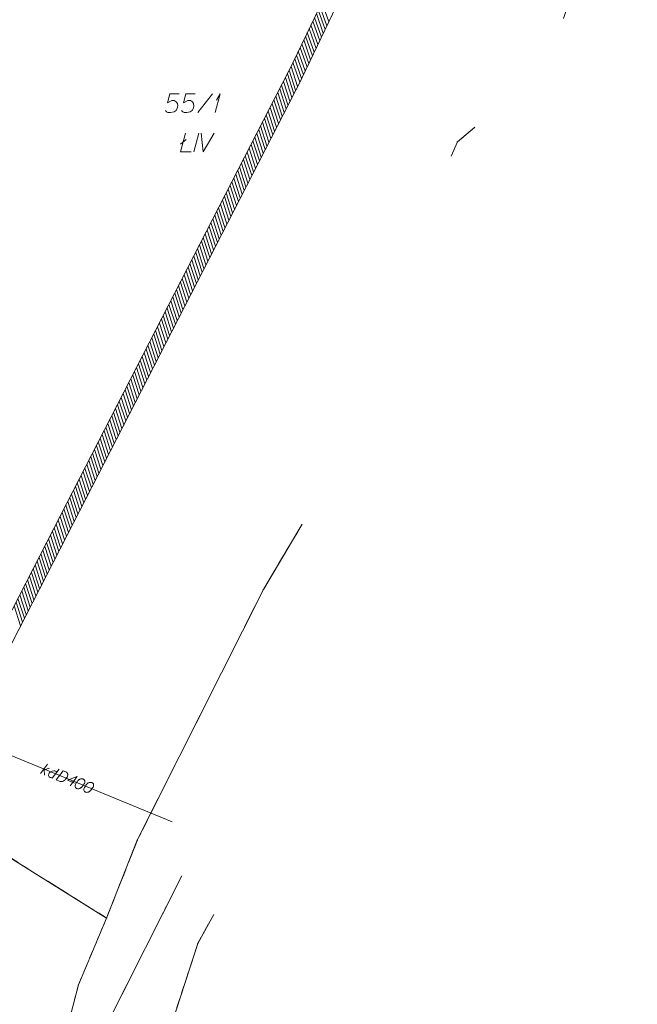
# Model space of a CAD drawing. Header units: metres. Extents: x 5555129 to 5555568, y 5636170 to 5636517.
# Tile 77 of 162: x 5555353 to 5555394, y 5636288 to 5636354. Entities that reach past the tile are written whole.
import ezdxf

# ---------------------------------------------------------------- set-up
doc = ezdxf.new("R2010")
doc.units = ezdxf.units.M
doc.header["$MEASUREMENT"] = 0
doc.linetypes.add('PRZER1-1', pattern=[2, 1, -1])
doc.linetypes.add('PRZER3-1', pattern=[4, 3, -1])
doc.layers.add('#digitalizacja', color=7, linetype='Continuous', lineweight=18)
doc.layers.add('#zakres', color=7, linetype='Continuous', lineweight=18)
for name, color, linetype, lineweight, true_color in [('GEPPGD', 7, 'Continuous', 18, 0x008000), ('GESDZI', 7, 'Continuous', 18, 0x0a0909), ('GESDZI_O', 7, 'Continuous', 18, 0x0a0909), ('GESKKL', 7, 'PRZER3-1', 18, 0x008000), ('GESKKL_O', 7, 'PRZER3-1', 18, 0x008000), ('GESUZY', 7, 'PRZER1-1', 18, 0x008000)]:
    doc.layers.add(name, color=color, linetype=linetype, lineweight=lineweight, true_color=true_color)

# ---------------------------------------------------------------- blocks, each defined once
blk = doc.blocks.new('EPPGN')
blk.add_hatch(color=0).paths.add_polyline_path([(0, -0.09), (-0.027812, -0.085595), (-0.052901, -0.072812), (-0.072812, -0.052901), (-0.085595, -0.027812), (-0.09, 0), (-0.085595, 0.027812), (-0.072812, 0.052901), (-0.052901, 0.072812), (-0.027812, 0.085595), (0, 0.09), (0.027812, 0.085595), (0.052901, 0.072812), (0.072812, 0.052901), (0.085595, 0.027812), (0.09, 0), (0.085595, -0.027812), (0.072812, -0.052901), (0.052901, -0.072812), (0.027812, -0.085595)])
blk = doc.blocks.new('*U73')
at = {"layer": 'GESKKL_O', "color": 96, "linetype": 'ByBlock', "lineweight": 18, "true_color": 0x008000}
blk.add_line((5555363.3, 5636345.624), (5555363.674, 5636345.929), dxfattribs=at)
at = {"layer": 'GESKKL_O', "color": 96, "linetype": 'ByBlock', "lineweight": 18, "true_color": 0x008000, "flags": 128}
blk.add_lwpolyline([(5555363.625, 5636346.362), (5555363.29, 5636345.112), (5555364.018, 5636345.112)], dxfattribs=at)
blk = doc.blocks.new('*U179')
at = {"layer": 'GESDZI_O', "color": 96, "linetype": 'ByBlock', "lineweight": 18}
for q in [(5555365.609, 5636347.736), (5555365.698, 5636348.563)]:
    blk.add_line((5555365.944, 5636348.986), q, dxfattribs=at)
blk = doc.blocks.new('*U1643')
at = {"layer": '#digitalizacja', "color": 36, "linetype": 'ByBlock', "lineweight": 18, "true_color": 0x7d3300}
for p, q in [((5555353.911, 5636303.461), (5555354.382, 5636304.078)), ((5555354.077, 5636303.679), (5555354.517, 5636303.818)), ((5555354.165, 5636303.707), (5555354.184, 5636303.348))]:
    blk.add_line(p, q, dxfattribs=at)
blk = doc.blocks.new('*U1644')
at = {"layer": '#digitalizacja', "color": 36, "linetype": 'ByBlock', "lineweight": 18, "true_color": 0x7d3300}
blk.add_line((5555355.152, 5636303.761), (5555354.686, 5636303.141), dxfattribs=at)
at = {"layer": '#digitalizacja', "color": 36, "linetype": 'ByBlock', "lineweight": 18, "true_color": 0x7d3300, "flags": 128}
blk.add_lwpolyline([(5555354.997, 5636303.556), (5555354.968, 5636303.594), (5555354.875, 5636303.632), (5555354.816, 5636303.644), (5555354.695, 5636303.629), (5555354.573, 5636303.565), (5555354.492, 5636303.477), (5555354.464, 5636303.424), (5555354.452, 5636303.378), (5555354.452, 5636303.334), (5555354.467, 5636303.276), (5555354.494, 5636303.233), (5555354.55, 5636303.198), (5555354.596, 5636303.185), (5555354.641, 5636303.173), (5555354.715, 5636303.181)], dxfattribs=at)

msp = doc.modelspace()

# ---------------------------------------------------------------- linework, layer by layer
at = {"layer": '#digitalizacja', "color": 36, "linetype": 'Continuous', "lineweight": 18, "true_color": 0x7d3300}
msp.add_line((5555318.732, 5636318.334), (5555362.747, 5636300.216), dxfattribs=at)
at = {"layer": '#digitalizacja', "color": 36, "linetype": 'Continuous', "lineweight": 18, "true_color": 0x7d3300, "flags": 128}
for points in [[(5555355.43, 5636303.646), (5555355.616, 5636303.57), (5555355.652, 5636303.549), (5555355.666, 5636303.536), (5555355.689, 5636303.514), (5555355.701, 5636303.497), (5555355.713, 5636303.479), (5555355.729, 5636303.44), (5555355.736, 5636303.412), (5555355.741, 5636303.346), (5555355.691, 5636303.226), (5555355.664, 5636303.173), (5555355.647, 5636303.148), (5555355.63, 5636303.123), (5555355.613, 5636303.098), (5555355.591, 5636303.075), (5555355.567, 5636303.047), (5555355.525, 5636303.007), (5555355.505, 5636302.99), (5555355.436, 5636302.948), (5555355.385, 5636302.931), (5555355.33, 5636302.921), (5555355.272, 5636302.92), (5555355.224, 5636302.927), (5555355.172, 5636302.941), (5555354.959, 5636303.029), (5555355.43, 5636303.646)], [(5555356.184, 5636302.825), (5555355.715, 5636303.018), (5555356.364, 5636303.262), (5555355.893, 5636302.645)], [(5555356.784, 5636303.089), (5555356.774, 5636303.093), (5555356.738, 5636303.101), (5555356.714, 5636303.105), (5555356.696, 5636303.106), (5555356.664, 5636303.106), (5555356.624, 5636303.104), (5555356.59, 5636303.098), (5555356.554, 5636303.088), (5555356.529, 5636303.073), (5555356.501, 5636303.052), (5555356.474, 5636303.032), (5555356.444, 5636303.006), (5555356.424, 5636302.988), (5555356.399, 5636302.96), (5555356.36, 5636302.912), (5555356.31, 5636302.837), (5555356.272, 5636302.776), (5555356.248, 5636302.716), (5555356.235, 5636302.67), (5555356.237, 5636302.612), (5555356.242, 5636302.578), (5555356.256, 5636302.534), (5555356.28, 5636302.498), (5555356.294, 5636302.486), (5555356.324, 5636302.467), (5555356.352, 5636302.456), (5555356.397, 5636302.443), (5555356.44, 5636302.439), (5555356.474, 5636302.444), (5555356.524, 5636302.455), (5555356.547, 5636302.465), (5555356.578, 5636302.478), (5555356.603, 5636302.493), (5555356.621, 5636302.505), (5555356.643, 5636302.528), (5555356.653, 5636302.536), (5555356.675, 5636302.559), (5555356.699, 5636302.587), (5555356.724, 5636302.616), (5555356.738, 5636302.635), (5555356.75, 5636302.649), (5555356.765, 5636302.669), (5555356.796, 5636302.714), (5555356.813, 5636302.739), (5555356.829, 5636302.764), (5555356.851, 5636302.8), (5555356.876, 5636302.847), (5555356.883, 5636302.863), (5555356.887, 5636302.887), (5555356.89, 5636302.911), (5555356.887, 5636302.951), (5555356.88, 5636302.979), (5555356.87, 5636303.002), (5555356.855, 5636303.028), (5555356.838, 5636303.048), (5555356.824, 5636303.06), (5555356.81, 5636303.072), (5555356.784, 5636303.089)], [(5555357.369, 5636302.848), (5555357.358, 5636302.853), (5555357.323, 5636302.861), (5555357.299, 5636302.864), (5555357.28, 5636302.866), (5555357.248, 5636302.866), (5555357.209, 5636302.863), (5555357.175, 5636302.858), (5555357.138, 5636302.847), (5555357.113, 5636302.832), (5555357.085, 5636302.812), (5555357.058, 5636302.791), (5555357.028, 5636302.765), (5555357.008, 5636302.748), (5555356.984, 5636302.719), (5555356.945, 5636302.672), (5555356.895, 5636302.596), (5555356.857, 5636302.535), (5555356.832, 5636302.475), (5555356.819, 5636302.429), (5555356.821, 5636302.371), (5555356.826, 5636302.337), (5555356.84, 5636302.293), (5555356.864, 5636302.258), (5555356.878, 5636302.246), (5555356.908, 5636302.227), (5555356.936, 5636302.215), (5555356.982, 5636302.203), (5555357.024, 5636302.198), (5555357.058, 5636302.203), (5555357.108, 5636302.215), (5555357.131, 5636302.224), (5555357.162, 5636302.237), (5555357.187, 5636302.252), (5555357.205, 5636302.264), (5555357.227, 5636302.287), (5555357.237, 5636302.296), (5555357.259, 5636302.319), (5555357.284, 5636302.347), (5555357.308, 5636302.375), (5555357.322, 5636302.395), (5555357.335, 5636302.409), (5555357.349, 5636302.428), (5555357.38, 5636302.473), (5555357.397, 5636302.498), (5555357.414, 5636302.523), (5555357.435, 5636302.559), (5555357.461, 5636302.606), (5555357.467, 5636302.622), (5555357.471, 5636302.647), (5555357.474, 5636302.671), (5555357.471, 5636302.71), (5555357.464, 5636302.739), (5555357.454, 5636302.762), (5555357.439, 5636302.787), (5555357.422, 5636302.807), (5555357.408, 5636302.819), (5555357.394, 5636302.832), (5555357.369, 5636302.848)]]:
    msp.add_lwpolyline(points, dxfattribs=at)
at = {"layer": '#zakres', "color": 134, "linetype": 'Continuous', "lineweight": 18}
for p, q in [((5555370.549, 5636350.516), (5555384.099, 5636378.766)), ((5555371.451, 5636350.084), (5555385.001, 5636378.334)), ((5555372.988, 5636353.3), (5555372.524, 5636354.621)), ((5555373.109, 5636353.553), (5555372.645, 5636354.874)), ((5555373.23, 5636353.805), (5555372.766, 5636355.126)), ((5555372.625, 5636352.543), (5555372.16, 5636353.864)), ((5555372.746, 5636352.795), (5555372.281, 5636354.116)), ((5555372.867, 5636353.048), (5555372.403, 5636354.369)), ((5555372.383, 5636352.038), (5555371.918, 5636353.359)), ((5555372.504, 5636352.29), (5555372.039, 5636353.611)), ((5555372.019, 5636351.281), (5555371.555, 5636352.601)), ((5555372.14, 5636351.533), (5555371.676, 5636352.854)), ((5555372.262, 5636351.786), (5555371.797, 5636353.106)), ((5555371.777, 5636350.776), (5555371.313, 5636352.096)), ((5555371.898, 5636351.028), (5555371.434, 5636352.349)), ((5555371.414, 5636350.018), (5555370.949, 5636351.339)), ((5555371.535, 5636350.271), (5555371.07, 5636351.592)), ((5555371.656, 5636350.523), (5555371.192, 5636351.844)), ((5555371.013, 5636349.242), (5555370.585, 5636350.575)), ((5555371.141, 5636349.491), (5555370.713, 5636350.824)), ((5555371.293, 5636349.766), (5555370.828, 5636351.087)), ((5555354.805, 5636319.879), (5555370.555, 5636350.529)), ((5555355.695, 5636319.421), (5555371.445, 5636350.071)), ((5555370.757, 5636348.744), (5555370.329, 5636350.077)), ((5555370.885, 5636348.993), (5555370.457, 5636350.326)), ((5555370.373, 5636347.997), (5555369.945, 5636349.33)), ((5555370.501, 5636348.246), (5555370.073, 5636349.579)), ((5555370.629, 5636348.495), (5555370.201, 5636349.828)), ((5555369.989, 5636347.25), (5555369.561, 5636348.583)), ((5555370.117, 5636347.499), (5555369.689, 5636348.832)), ((5555370.245, 5636347.748), (5555369.817, 5636349.081)), ((5555369.733, 5636346.752), (5555369.305, 5636348.085)), ((5555369.861, 5636347.001), (5555369.433, 5636348.334)), ((5555369.349, 5636346.005), (5555368.921, 5636347.338)), ((5555369.477, 5636346.254), (5555369.049, 5636347.587)), ((5555369.605, 5636346.503), (5555369.177, 5636347.836)), ((5555368.965, 5636345.258), (5555368.537, 5636346.591)), ((5555369.093, 5636345.507), (5555368.665, 5636346.84)), ((5555369.221, 5636345.756), (5555368.793, 5636347.089)), ((5555368.709, 5636344.759), (5555368.281, 5636346.092)), ((5555368.837, 5636345.009), (5555368.409, 5636346.341)), ((5555368.325, 5636344.012), (5555367.897, 5636345.345)), ((5555368.453, 5636344.261), (5555368.025, 5636345.594)), ((5555368.581, 5636344.51), (5555368.153, 5636345.843)), ((5555367.942, 5636343.265), (5555367.514, 5636344.598)), ((5555368.07, 5636343.514), (5555367.641, 5636344.847)), ((5555368.198, 5636343.763), (5555367.769, 5636345.096)), ((5555367.686, 5636342.767), (5555367.258, 5636344.1)), ((5555367.814, 5636343.016), (5555367.386, 5636344.349)), ((5555367.302, 5636342.02), (5555366.874, 5636343.353)), ((5555367.43, 5636342.269), (5555367.002, 5636343.602)), ((5555367.558, 5636342.518), (5555367.13, 5636343.851)), ((5555367.046, 5636341.522), (5555366.618, 5636342.855)), ((5555367.174, 5636341.771), (5555366.746, 5636343.104)), ((5555366.662, 5636340.775), (5555366.234, 5636342.108)), ((5555366.79, 5636341.024), (5555366.362, 5636342.357)), ((5555366.918, 5636341.273), (5555366.49, 5636342.606)), ((5555366.278, 5636340.028), (5555365.85, 5636341.361)), ((5555366.406, 5636340.277), (5555365.978, 5636341.61)), ((5555366.534, 5636340.526), (5555366.106, 5636341.859)), ((5555366.022, 5636339.53), (5555365.594, 5636340.863)), ((5555366.15, 5636339.779), (5555365.722, 5636341.112)), ((5555365.638, 5636338.782), (5555365.21, 5636340.115)), ((5555365.766, 5636339.031), (5555365.338, 5636340.364)), ((5555365.894, 5636339.281), (5555365.466, 5636340.613)), ((5555365.254, 5636338.035), (5555364.826, 5636339.368)), ((5555365.382, 5636338.284), (5555364.954, 5636339.617)), ((5555365.51, 5636338.533), (5555365.082, 5636339.866)), ((5555364.998, 5636337.537), (5555364.57, 5636338.87)), ((5555365.126, 5636337.786), (5555364.698, 5636339.119)), ((5555364.614, 5636336.79), (5555364.186, 5636338.123)), ((5555364.742, 5636337.039), (5555364.314, 5636338.372)), ((5555364.87, 5636337.288), (5555364.442, 5636338.621)), ((5555364.23, 5636336.043), (5555363.802, 5636337.376)), ((5555364.358, 5636336.292), (5555363.93, 5636337.625)), ((5555364.486, 5636336.541), (5555364.058, 5636337.874)), ((5555363.974, 5636335.545), (5555363.546, 5636336.878)), ((5555364.102, 5636335.794), (5555363.674, 5636337.127)), ((5555363.59, 5636334.798), (5555363.162, 5636336.131)), ((5555363.718, 5636335.047), (5555363.29, 5636336.38)), ((5555363.846, 5636335.296), (5555363.418, 5636336.629)), ((5555363.206, 5636334.051), (5555362.778, 5636335.384)), ((5555363.334, 5636334.3), (5555362.906, 5636335.633)), ((5555363.462, 5636334.549), (5555363.034, 5636335.882)), ((5555362.951, 5636333.553), (5555362.523, 5636334.885)), ((5555363.079, 5636333.802), (5555362.65, 5636335.135)), ((5555362.567, 5636332.805), (5555362.139, 5636334.138)), ((5555362.695, 5636333.054), (5555362.267, 5636334.387)), ((5555362.823, 5636333.303), (5555362.395, 5636334.636)), ((5555362.183, 5636332.058), (5555361.755, 5636333.391)), ((5555362.311, 5636332.307), (5555361.883, 5636333.64)), ((5555362.439, 5636332.556), (5555362.011, 5636333.889)), ((5555361.927, 5636331.56), (5555361.499, 5636332.893)), ((5555362.055, 5636331.809), (5555361.627, 5636333.142)), ((5555361.543, 5636330.813), (5555361.115, 5636332.146)), ((5555361.671, 5636331.062), (5555361.243, 5636332.395)), ((5555361.799, 5636331.311), (5555361.371, 5636332.644)), ((5555361.287, 5636330.315), (5555360.859, 5636331.648)), ((5555361.415, 5636330.564), (5555360.987, 5636331.897)), ((5555360.903, 5636329.568), (5555360.475, 5636330.901)), ((5555361.031, 5636329.817), (5555360.603, 5636331.15)), ((5555361.159, 5636330.066), (5555360.731, 5636331.399)), ((5555360.519, 5636328.821), (5555360.091, 5636330.154)), ((5555360.647, 5636329.07), (5555360.219, 5636330.403)), ((5555360.775, 5636329.319), (5555360.347, 5636330.652)), ((5555360.263, 5636328.323), (5555359.835, 5636329.656)), ((5555360.391, 5636328.572), (5555359.963, 5636329.905)), ((5555359.879, 5636327.576), (5555359.451, 5636328.908)), ((5555360.007, 5636327.825), (5555359.579, 5636329.158)), ((5555360.135, 5636328.074), (5555359.707, 5636329.407)), ((5555359.495, 5636326.828), (5555359.067, 5636328.161)), ((5555359.623, 5636327.077), (5555359.195, 5636328.41)), ((5555359.751, 5636327.326), (5555359.323, 5636328.659)), ((5555359.239, 5636326.33), (5555358.811, 5636327.663)), ((5555359.367, 5636326.579), (5555358.939, 5636327.912)), ((5555358.855, 5636325.583), (5555358.427, 5636326.916)), ((5555358.983, 5636325.832), (5555358.555, 5636327.165)), ((5555359.111, 5636326.081), (5555358.683, 5636327.414)), ((5555358.471, 5636324.836), (5555358.043, 5636326.169)), ((5555358.599, 5636325.085), (5555358.171, 5636326.418)), ((5555358.727, 5636325.334), (5555358.299, 5636326.667)), ((5555358.215, 5636324.338), (5555357.787, 5636325.671)), ((5555358.343, 5636324.587), (5555357.915, 5636325.92)), ((5555357.832, 5636323.591), (5555357.404, 5636324.924)), ((5555357.96, 5636323.84), (5555357.531, 5636325.173)), ((5555358.088, 5636324.089), (5555357.659, 5636325.422)), ((5555357.448, 5636322.844), (5555357.02, 5636324.177)), ((5555357.576, 5636323.093), (5555357.148, 5636324.426)), ((5555357.704, 5636323.342), (5555357.276, 5636324.675)), ((5555357.192, 5636322.346), (5555356.764, 5636323.679)), ((5555357.32, 5636322.595), (5555356.892, 5636323.928)), ((5555356.808, 5636321.598), (5555356.38, 5636322.931)), ((5555356.936, 5636321.848), (5555356.508, 5636323.18)), ((5555357.064, 5636322.097), (5555356.636, 5636323.43)), ((5555356.424, 5636320.851), (5555355.996, 5636322.184)), ((5555356.552, 5636321.1), (5555356.124, 5636322.433)), ((5555356.68, 5636321.349), (5555356.252, 5636322.682)), ((5555356.168, 5636320.353), (5555355.74, 5636321.686)), ((5555356.296, 5636320.602), (5555355.868, 5636321.935)), ((5555355.784, 5636319.606), (5555355.356, 5636320.939)), ((5555355.912, 5636319.855), (5555355.484, 5636321.188)), ((5555356.04, 5636320.104), (5555355.612, 5636321.437)), ((5555355.528, 5636319.108), (5555355.1, 5636320.441)), ((5555355.656, 5636319.357), (5555355.228, 5636320.69)), ((5555339.055, 5636289.229), (5555354.805, 5636319.879)), ((5555355.135, 5636318.343), (5555354.707, 5636319.676)), ((5555355.263, 5636318.592), (5555354.835, 5636319.925)), ((5555355.391, 5636318.841), (5555354.963, 5636320.174)), ((5555339.945, 5636288.771), (5555355.695, 5636319.421)), ((5555354.751, 5636317.596), (5555354.323, 5636318.929)), ((5555354.879, 5636317.845), (5555354.451, 5636319.178)), ((5555355.007, 5636318.094), (5555354.579, 5636319.427)), ((5555354.495, 5636317.098), (5555354.067, 5636318.431)), ((5555354.623, 5636317.347), (5555354.195, 5636318.68)), ((5555354.111, 5636316.351), (5555353.683, 5636317.684)), ((5555354.239, 5636316.6), (5555353.811, 5636317.933)), ((5555354.367, 5636316.849), (5555353.939, 5636318.182)), ((5555353.727, 5636315.604), (5555353.299, 5636316.937)), ((5555353.855, 5636315.853), (5555353.427, 5636317.186)), ((5555353.983, 5636316.102), (5555353.555, 5636317.435)), ((5555353.471, 5636315.106), (5555353.043, 5636316.439)), ((5555353.599, 5636315.355), (5555353.171, 5636316.688)), ((5555353.087, 5636314.359), (5555352.659, 5636315.691)), ((5555353.215, 5636314.608), (5555352.787, 5636315.941)), ((5555353.343, 5636314.857), (5555352.915, 5636316.19)), ((5555352.703, 5636313.611), (5555352.275, 5636314.944)), ((5555352.831, 5636313.86), (5555352.403, 5636315.193)), ((5555352.959, 5636314.109), (5555352.531, 5636315.442)), ((5555352.575, 5636313.362), (5555352.147, 5636314.695))]:
    msp.add_line(p, q, dxfattribs=at)
at = {"layer": 'GESDZI', "color": 96, "linetype": 'Continuous', "lineweight": 18, "flags": 128}
for points in [[(5555383.033, 5636346.766), (5555381.855, 5636345.777), (5555381.435, 5636344.816)], [(5555381.435, 5636344.816), (5555381.855, 5636345.777), (5555383.033, 5636346.766)], [(5555286.067, 5636191.382), (5555290.474, 5636196.617), (5555298.924, 5636211.274), (5555300.802, 5636216.239), (5555306.629, 5636221.293), (5555314.027, 5636226.763), (5555322.941, 5636229.367), (5555332.099, 5636232.226), (5555336.038, 5636234.966), (5555341.244, 5636240.506), (5555345.595, 5636246.667), (5555346.919, 5636250.929), (5555350.511, 5636266.746), (5555356.45, 5636289.299), (5555358.339, 5636293.784), (5555360.401, 5636298.993), (5555368.852, 5636315.791), (5555371.456, 5636320.171)], [(5555371.456, 5636320.171), (5555368.852, 5636315.791), (5555360.401, 5636298.993), (5555358.339, 5636293.784), (5555327.28, 5636313.21), (5555325.26, 5636314.3)], [(5555363.383, 5636296.607), (5555358.496, 5636286.926), (5555355.108, 5636274.55), (5555351.304, 5636258.606), (5555348.008, 5636245.775), (5555345.487, 5636240.964), (5555341.618, 5636235.796), (5555338.015, 5636232.745), (5555331.448, 5636229.391), (5555313.564, 5636221.951), (5555308.316, 5636215.886), (5555301.249, 5636210.182), (5555301.149, 5636206.684), (5555298.143, 5636200.176), (5555294.339, 5636194.538), (5555291.065, 5636191.382)], [(5555301.249, 5636210.182), (5555308.316, 5636215.886), (5555313.564, 5636221.951), (5555331.448, 5636229.391), (5555338.015, 5636232.745), (5555341.618, 5636235.796), (5555345.487, 5636240.964), (5555348.008, 5636245.775), (5555351.304, 5636258.606), (5555355.108, 5636274.55), (5555358.496, 5636286.926), (5555363.383, 5636296.607)], [(5555365.522, 5636294.018), (5555364.45, 5636292.072), (5555357.85, 5636271.745), (5555350.621, 5636246.071), (5555348.765, 5636239.257), (5555338.556, 5636230.241), (5555314.596, 5636219.774), (5555303.539, 5636208.058), (5555301.249, 5636210.182)], [(5555357.85, 5636271.745), (5555364.45, 5636292.072), (5555365.522, 5636294.018)]]:
    msp.add_lwpolyline(points, dxfattribs=at)
msp.add_lwpolyline([(5555327.28, 5636313.21), (5555358.339, 5636293.784), (5555356.45, 5636289.299), (5555350.511, 5636266.746), (5555346.919, 5636250.929), (5555335.48, 5636263.034), (5555326.161, 5636272.546), (5555316.27, 5636290.41), (5555321.55, 5636300.85), (5555327.28, 5636313.21)], close=True, dxfattribs=at)
at = {"layer": 'GESDZI_O', "color": 96, "linetype": 'Continuous', "lineweight": 18}
msp.add_line((5555364.448, 5636347.736), (5555365.442, 5636348.986), dxfattribs=at)
at = {"layer": 'GESDZI_O', "color": 96, "linetype": 'Continuous', "lineweight": 18, "flags": 128}
for points in [[(5555363.198, 5636348.986), (5555362.578, 5636348.986), (5555362.421, 5636348.396), (5555362.706, 5636348.543), (5555362.873, 5636348.543), (5555363.011, 5636348.455), (5555363.09, 5636348.356), (5555363.109, 5636348.189), (5555363.08, 5636348.022), (5555363.001, 5636347.884), (5555362.863, 5636347.776), (5555362.627, 5636347.736), (5555362.45, 5636347.736), (5555362.361, 5636347.776), (5555362.283, 5636347.884)], [(5555364.281, 5636348.986), (5555363.661, 5636348.986), (5555363.503, 5636348.396), (5555363.789, 5636348.543), (5555363.956, 5636348.543), (5555364.094, 5636348.455), (5555364.172, 5636348.356), (5555364.192, 5636348.189), (5555364.163, 5636348.022), (5555364.084, 5636347.884), (5555363.946, 5636347.776), (5555363.71, 5636347.736), (5555363.533, 5636347.736), (5555363.444, 5636347.776), (5555363.365, 5636347.884)]]:
    msp.add_lwpolyline(points, dxfattribs=at)
at = {"layer": 'GESKKL', "color": 96, "linetype": 'PRZER3-1', "lineweight": 18, "ltscale": 0.5, "true_color": 0x008000}
for points in [[(5555388.979, 5636354.029), (5555392.657, 5636365.659), (5555395.519, 5636378.339), (5555401.076, 5636390.282), (5555384.32, 5636411.24), (5555356.08, 5636382.6), (5555342.54, 5636360.36), (5555325.26, 5636314.3), (5555327.28, 5636313.21), (5555358.339, 5636293.784), (5555360.401, 5636298.993), (5555368.852, 5636315.791), (5555371.456, 5636320.171)], [(5555381.435, 5636344.816), (5555381.855, 5636345.777), (5555383.033, 5636346.766)]]:
    msp.add_lwpolyline(points, dxfattribs=at)
at = {"layer": 'GESKKL_O', "color": 96, "linetype": 'Continuous', "lineweight": 18, "true_color": 0x008000}
msp.add_line((5555364.52, 5636346.362), (5555364.186, 5636345.112), dxfattribs=at)
at = {"layer": 'GESKKL_O', "color": 96, "linetype": 'Continuous', "lineweight": 18, "true_color": 0x008000, "flags": 128}
msp.add_lwpolyline([(5555364.687, 5636346.362), (5555364.825, 5636345.112), (5555365.553, 5636346.362)], dxfattribs=at)
at = {"layer": 'GESUZY', "color": 96, "linetype": 'PRZER1-1', "lineweight": 18, "ltscale": 0.5, "true_color": 0x008000}
for points in [[(5555388.979, 5636354.029), (5555392.657, 5636365.659), (5555395.519, 5636378.339), (5555401.076, 5636390.282), (5555384.32, 5636411.24), (5555356.08, 5636382.6), (5555342.54, 5636360.36), (5555325.26, 5636314.3), (5555327.28, 5636313.21), (5555358.339, 5636293.784), (5555360.401, 5636298.993), (5555368.852, 5636315.791), (5555371.456, 5636320.171)], [(5555381.435, 5636344.816), (5555381.855, 5636345.777), (5555383.033, 5636346.766)], [(5555381.435, 5636344.816), (5555381.855, 5636345.777), (5555383.033, 5636346.766)], [(5555286.067, 5636191.382), (5555290.474, 5636196.617), (5555298.924, 5636211.274), (5555300.802, 5636216.239), (5555306.629, 5636221.293), (5555314.027, 5636226.763), (5555322.941, 5636229.367), (5555332.099, 5636232.226), (5555336.038, 5636234.966), (5555341.244, 5636240.506), (5555345.595, 5636246.667), (5555346.919, 5636250.929), (5555350.511, 5636266.746), (5555356.45, 5636289.299), (5555358.339, 5636293.784), (5555360.401, 5636298.993), (5555368.852, 5636315.791), (5555371.456, 5636320.171)], [(5555363.383, 5636296.607), (5555358.496, 5636286.926), (5555355.108, 5636274.55), (5555351.304, 5636258.606), (5555348.008, 5636245.775), (5555345.487, 5636240.964), (5555341.618, 5636235.796), (5555338.015, 5636232.745), (5555331.448, 5636229.391), (5555313.564, 5636221.951), (5555308.316, 5636215.886), (5555301.249, 5636210.182), (5555301.149, 5636206.684), (5555298.143, 5636200.176), (5555294.339, 5636194.538), (5555291.065, 5636191.382)], [(5555345.487, 5636240.964), (5555348.008, 5636245.775), (5555351.304, 5636258.606), (5555355.108, 5636274.55), (5555358.496, 5636286.926), (5555363.383, 5636296.607)], [(5555365.522, 5636294.018), (5555364.45, 5636292.072), (5555357.85, 5636271.745), (5555350.621, 5636246.071), (5555348.765, 5636239.257), (5555338.556, 5636230.241), (5555314.596, 5636219.774), (5555303.539, 5636208.058), (5555301.249, 5636210.182), (5555308.316, 5636215.886), (5555313.564, 5636221.951), (5555331.448, 5636229.391), (5555338.015, 5636232.745), (5555341.618, 5636235.796), (5555345.487, 5636240.964)], [(5555381.742, 5636274.393), (5555372.591, 5636263.395), (5555369.963, 5636260.188), (5555357.85, 5636271.745), (5555364.45, 5636292.072), (5555365.522, 5636294.018)]]:
    msp.add_lwpolyline(points, dxfattribs=at)
msp.add_lwpolyline([(5555327.28, 5636313.21), (5555321.55, 5636300.85), (5555316.27, 5636290.41), (5555326.161, 5636272.546), (5555335.48, 5636263.034), (5555346.919, 5636250.929), (5555350.511, 5636266.746), (5555356.45, 5636289.299), (5555358.339, 5636293.784), (5555327.28, 5636313.21)], close=True, dxfattribs=at)

# ---------------------------------------------------------------- block references
at = {"layer": '#digitalizacja', "color": 36, "linetype": 'Continuous', "lineweight": 18, "true_color": 0x7d3300}
for name in ['*U1643', '*U1644']:
    msp.add_blockref(name, (0, 0), dxfattribs=at)
at = {"layer": 'GEPPGD', "color": 96, "lineweight": 18, "true_color": 0x008000, "xscale": 0.5, "yscale": 0.5, "zscale": 0.5, "rotation": 90}
for p in [(5555381.855, 5636345.777), (5555368.852, 5636315.791), (5555360.401, 5636298.993), (5555358.339, 5636293.784), (5555364.45, 5636292.072), (5555356.45, 5636289.299)]:
    msp.add_blockref('EPPGN', p, dxfattribs=at)
at = {"layer": 'GESDZI_O', "color": 96, "linetype": 'Continuous', "lineweight": 18}
msp.add_blockref('*U179', (0, 0), dxfattribs=at)
at = {"layer": 'GESKKL_O', "color": 96, "linetype": 'Continuous', "lineweight": 18, "true_color": 0x008000}
msp.add_blockref('*U73', (0, 0), dxfattribs=at)

doc.saveas('drawing.dxf')
